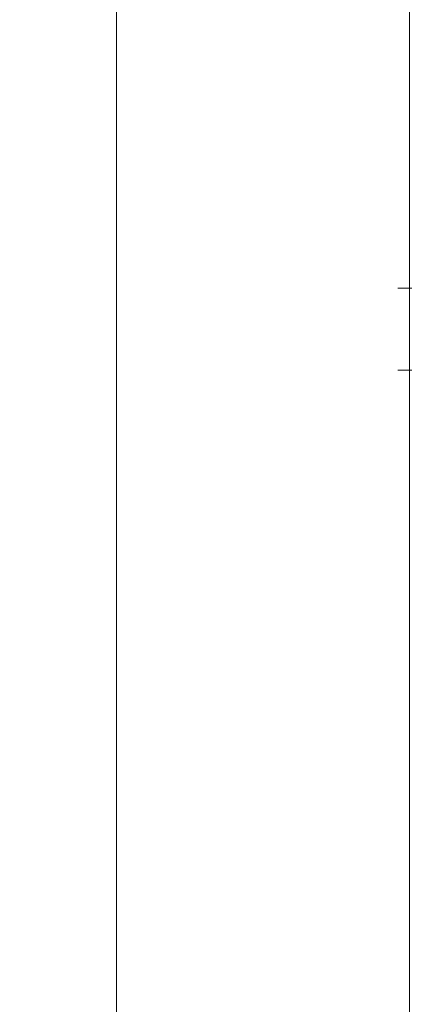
# Model space of a CAD drawing. Header units: millimetres. Extents: x 413 to 305578, y 115 to 38116.
# Tile 116 of 194: x 62637 to 62898, y 16318 to 16986. Entities that reach past the tile are written whole.
import ezdxf

# ---------------------------------------------------------------- set-up
doc = ezdxf.new("R2010")
doc.units = ezdxf.units.MM
for name, color, linetype, true_color in [('PDF$_59-60$-$Floor$Plan$-$В_Этаж$01_Сводный$A-DETL-MBND', 7, 'Continuous', 0xdd3700), ('PDF$_59-60$-$Floor$Plan$-$В_Этаж$01_Сводный$P-PIPE-CNTR', 150, 'Continuous', 0x007fff), ('PDF$_V$line_ifc_RVT-1-В_Этаж$01_Сводный$A-WALL', 7, 'Continuous', 0xdcdcdc)]:
    doc.layers.add(name, color=color, linetype=linetype, true_color=true_color)

msp = doc.modelspace()

# ---------------------------------------------------------------- linework, layer by layer
at = {"layer": 'PDF$_59-60$-$Floor$Plan$-$В_Этаж$01_Сводный$A-DETL-MBND', "color": 150, "lineweight": 0, "true_color": 0x007fff}
msp.add_lwpolyline([(62893.8, 16804.17), (62905.73, 16804.17)], dxfattribs=at)
at = {"layer": 'PDF$_59-60$-$Floor$Plan$-$В_Этаж$01_Сводный$A-DETL-MBND', "color": 220, "lineweight": 0, "true_color": 0xff00bf}
msp.add_lwpolyline([(62893.8, 16748.49), (62905.73, 16748.49)], dxfattribs=at)
at = {"layer": 'PDF$_59-60$-$Floor$Plan$-$В_Этаж$01_Сводный$P-PIPE-CNTR', "lineweight": 0}
msp.add_lwpolyline([(62893.8, 16804.17), (62945.5, 16804.17)], dxfattribs=at)
at = {"layer": 'PDF$_59-60$-$Floor$Plan$-$В_Этаж$01_Сводный$P-PIPE-CNTR', "color": 220, "lineweight": 0, "true_color": 0xff00bf}
msp.add_lwpolyline([(62893.8, 16748.49), (62945.5, 16748.49)], dxfattribs=at)
at = {"layer": 'PDF$_V$line_ifc_RVT-1-В_Этаж$01_Сводный$A-WALL', "lineweight": 0}
for points in [[(62504.01, 17273.51), (62504.01, 13733.58), (62702.88, 13733.58), (62702.88, 17273.51)], [(62901.75, 13733.58), (62901.75, 17273.51), (62702.88, 17273.51), (62702.88, 13733.58)]]:
    msp.add_lwpolyline(points, close=True, dxfattribs=at)

doc.saveas('drawing.dxf')
